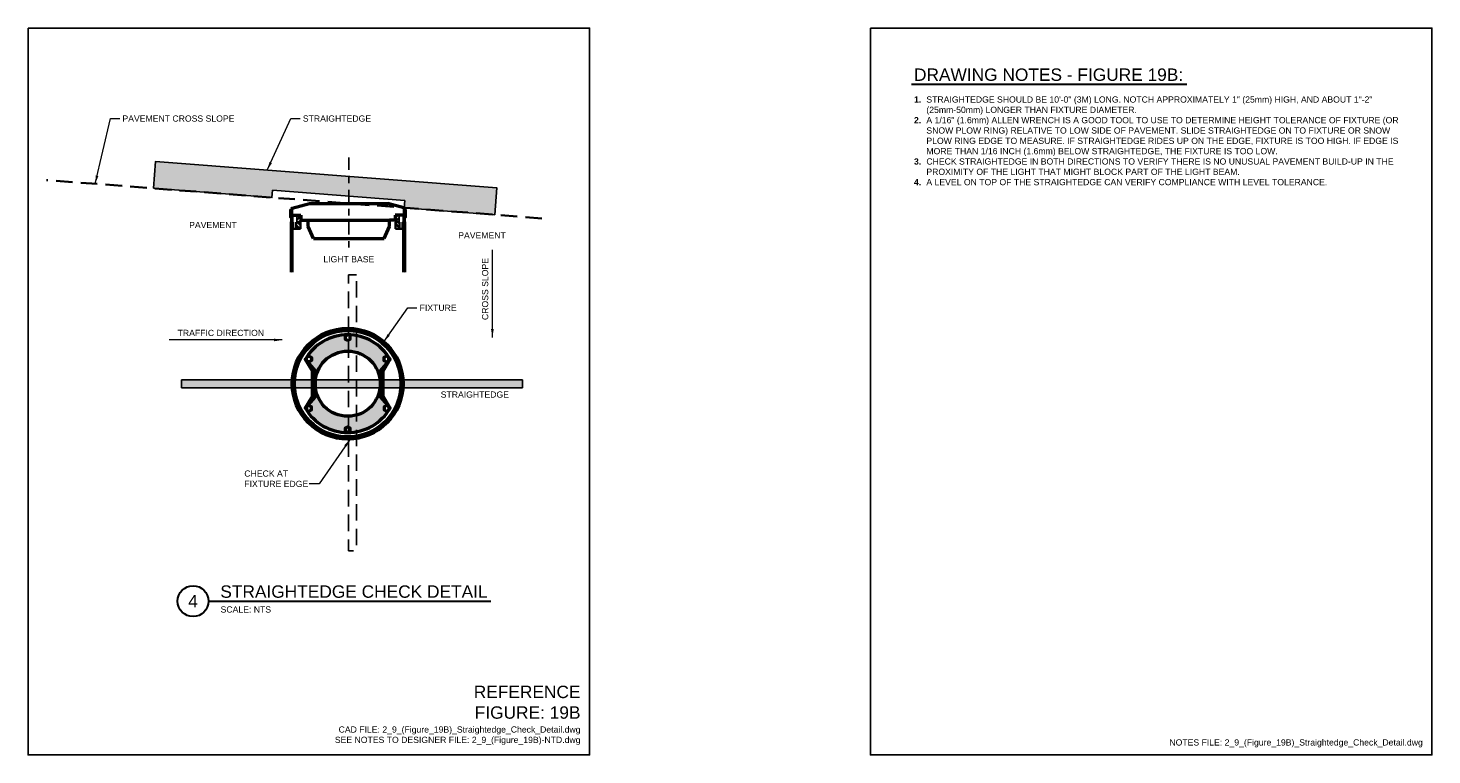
# Model space of a CAD drawing. Header units: inches. Extents: x 0 to 21.3, y 0 to 11.
import ezdxf
from ezdxf.enums import TextEntityAlignment as Align

# ---------------------------------------------------------------- set-up
doc = ezdxf.new("R2010")
doc.units = ezdxf.units.IN
doc.header["$LTSCALE"] = 0.5
doc.header["$MEASUREMENT"] = 0
doc.linetypes.add('CENTER2', pattern=[1.125, 0.75, -0.125, 0.125, -0.125])
doc.linetypes.add('DASHED', pattern=[0.75, 0.5, -0.25])
doc.layers.get('0').update_dxf_attribs({"linetype": 'CONTINUOUS', "lineweight": 35})
for name, color, linetype, lineweight in [('E-AFLD-LITE-RUNW', 203, 'CONTINUOUS', 50), ('G-ANNO-PATT', 252, 'CONTINUOUS', 18), ('G-ANNO-RDME', 5, 'CONTINUOUS', 18), ('G-ANNO-REDL', 1, 'CONTINUOUS', 25), ('S-FABR-PL~~', 142, 'CONTINUOUS', 35), ('S-JNTS-WTRS', 221, 'CONTINUOUS', 25), ('S-SLAB-EDGE', 41, 'CONTINUOUS', 35)]:
    doc.layers.add(name, color=color, linetype=linetype, lineweight=lineweight)
for name, color, linetype in [('E-DETL-GRPH', 7, 'CONTINUOUS'), ('G-ANNO-TEXT', 7, 'CONTINUOUS'), ('G-ANNO-TEXT @ 1', 7, 'CONTINUOUS'), ('G-ANNO-TTLB', 7, 'CONTINUOUS')]:
    doc.layers.add(name, color=color, linetype=linetype)
doc.styles.add('00-E-TITLE-1_1', font='arial.ttf', dxfattribs={"height": 0.1875})
doc.styles.add('01-E-BLDG-1_1', font='arial.ttf', dxfattribs={"height": 0.09375})
doc.styles.add('Arial', font='arial.ttf')
doc.dimstyles.new('01-E-BLDG-1_1', dxfattribs={"dimtxt": 0.09375, "dimasz": 0.125, "dimexe": 0.0625, "dimexo": 0.0625, "dimgap": 0.0625, "dimtad": 1, "dimdec": 4, "dimzin": 3, "dimdsep": 46, "dimlunit": 4, "dimtxsty": '01-E-BLDG-1_1', "dimcen": 0.0625, "dimclrd": 1, "dimclre": 1, "dimclrt": 256, "dimazin": 0, "dimtfac": 1, "dimtdec": 4, "dimtmove": 1, "dimatfit": 3, "dimfxl": 1, "dimfrac": 2, "dimtolj": 1, "dimtzin": 3, "dimlwd": 0, "dimlwe": 0, "dimarcsym": 0})

# ---------------------------------------------------------------- blocks, each defined once
blk = doc.blocks.new('*U1')
at = {"color": 0, "linetype": 'Continuous', "lineweight": 30}
blk.add_line((0.234, 0), (4.508, 0), dxfattribs=at)
blk.add_circle((0, 0), 0.234, dxfattribs=at)
at = {"color": 0, "style": 'Arial', "flags": 4}
blk.add_attdef('TITLE', text='', height=0.188, dxfattribs=at).set_placement((0.413, -0.004), align=Align.BOTTOM_LEFT)
blk.add_attdef('ID', text='', height=0.188, dxfattribs=at).set_placement((0, 0), align=Align.MIDDLE_CENTER)
blk.add_attdef('SCALE', text='', height=0.0703, dxfattribs=at).set_placement((0.417, -0.079), align=Align.TOP_LEFT)

msp = doc.modelspace()

# ---------------------------------------------------------------- hatches: boundary and pattern name
at = {"layer": 'G-ANNO-PATT', "transparency": 33554661, "extrusion": (0, 0, -1)}
for points in [[(-1.899, 8.575), (-1.931, 8.983), (-7.095, 8.583), (-7.064, 8.175), (-5.693, 8.278), (-5.701, 8.39), (-3.7, 8.545), (-3.692, 8.436)], [(-2.322, 5.557), (-7.486, 5.557), (-7.486, 5.678), (-2.322, 5.678)]]:
    msp.add_hatch(color=256, dxfattribs=at).paths.add_polyline_path(points)
at = {"layer": 'G-ANNO-PATT', "transparency": 33554661}
h = msp.add_hatch(dxfattribs=at)
h.set_pattern_fill('ANSI32', color=256, scale=0.0625, angle=90, style=0)
h.paths.add_polyline_path([(3.961, 8.135), (3.976, 8.135), (3.976, 8.256), (3.961, 8.256)])
h = msp.add_hatch(dxfattribs=at)
h.set_pattern_fill('ANSI32', color=256, scale=0.0625, style=0)
h.paths.add_polyline_path([(3.976, 8.066), (4.006, 8.066), (4.006, 8.17), (3.976, 8.17)])
h = msp.add_hatch(dxfattribs=at)
h.set_pattern_fill('ANSI32', color=256, scale=0.125, style=0)
h.paths.add_polyline_path([(4.066, 8.066), (4.123, 8.066), (4.123, 8.17), (4.066, 8.17)])
h = msp.add_hatch(dxfattribs=at)
h.set_pattern_fill('ANSI32', color=256, scale=0.125, style=0)
h.paths.add_polyline_path([(5.561, 8.066), (5.617, 8.066), (5.617, 8.17), (5.561, 8.17)])
h = msp.add_hatch(dxfattribs=at)
h.set_pattern_fill('ANSI32', color=256, scale=0.0625, angle=90, style=0)
h.paths.add_polyline_path([(5.677, 8.066), (5.707, 8.066), (5.707, 8.17), (5.677, 8.17)])
h = msp.add_hatch(dxfattribs=at)
h.set_pattern_fill('ANSI32', color=256, scale=0.0625, angle=90, style=0)
h.paths.add_polyline_path([(5.707, 8.135), (5.722, 8.135), (5.722, 8.256), (5.707, 8.256)])
h = msp.add_hatch(dxfattribs=at)
h.set_pattern_fill('ANSI32', color=256, scale=0.125, style=0)
h.paths.add_polyline_path([(3.976, 7.304), (4.005, 7.304), (4.005, 8.066), (3.976, 8.066)])
h = msp.add_hatch(dxfattribs=at)
h.set_pattern_fill('ANSI32', color=256, scale=0.125, angle=90, style=0)
h.paths.add_polyline_path([(4.059, 7.961), (4.123, 7.961), (4.123, 8.065), (4.059, 8.065)])
h = msp.add_hatch(dxfattribs=at)
h.set_pattern_fill('ANSI32', color=256, scale=0.125, angle=90, style=0)
h.paths.add_polyline_path([(5.561, 7.961), (5.624, 7.961), (5.624, 8.065), (5.561, 8.065)])
h = msp.add_hatch(dxfattribs=at)
h.set_pattern_fill('ANSI32', color=256, scale=0.125, style=0)
h.set_pattern_definition([(45, (1.701884, -5e-11), (-0.03314563, 0.03314563), []), (45, (1.72398, -5e-11), (-0.03314563, 0.03314563), [])])
h.paths.add_polyline_path([(5.678, 7.304), (5.707, 7.304), (5.707, 7.957), (5.707, 8.066), (5.678, 8.066)])
at = {"layer": 'G-ANNO-PATT'}
h = msp.add_hatch(dxfattribs=at)
h.set_pattern_fill('AR-CONC', color=256, scale=0.03125)
edge = h.paths.add_edge_path()
edge.add_line((5.459, 7.485), (7.475, 7.485))
edge.add_line((7.475, 7.485), (5.459, 7.485))
at = {"layer": 'G-ANNO-PATT', "transparency": 33554661}
h = msp.add_hatch(color=256, dxfattribs=at)
edge = h.paths.add_edge_path()
edge.add_arc((4.838, 5.618), 0.839, 0, 360)
edge = h.paths.add_edge_path(flags=17)
edge.add_arc((4.838, 5.618), 0.806, 0, 360)
h = msp.add_hatch(color=256, dxfattribs=at)
edge = h.paths.add_edge_path()
edge.add_arc((4.838, 5.618), 0.493, 0, 180, ccw=False)
edge.add_line((5.331, 5.618), (5.331, 5.815))
edge.add_line((5.331, 5.815), (5.479, 5.987))
edge.add_arc((4.838, 5.618), 0.74, 29.9521, 90)
edge.add_line((4.838, 6.358), (4.876, 6.336))
edge.add_line((4.876, 6.336), (4.876, 6.292))
edge.add_line((4.876, 6.292), (4.838, 6.271))
edge.add_line((4.838, 6.271), (4.8, 6.292))
edge.add_line((4.8, 6.292), (4.8, 6.336))
edge.add_line((4.8, 6.336), (4.838, 6.358))
edge.add_arc((4.838, 5.618), 0.74, 90, 150.0479)
edge.add_line((4.196, 5.987), (4.345, 5.815))
edge.add_line((4.345, 5.815), (4.345, 5.618))
h.paths.add_polyline_path([(5.425, 5.947), (5.387, 5.969), (5.387, 6.013), (5.425, 6.035), (5.463, 6.013), (5.463, 5.969)], flags=16)
h.paths.add_polyline_path([(4.252, 5.947), (4.214, 5.969), (4.214, 6.013), (4.252, 6.035), (4.289, 6.013), (4.289, 5.969)], flags=16)
edge = h.paths.add_edge_path()
edge.add_arc((4.838, 5.618), 0.493, 180, 360, ccw=False)
edge.add_line((4.345, 5.618), (4.345, 5.421))
edge.add_line((4.345, 5.421), (4.196, 5.248))
edge.add_arc((4.838, 5.618), 0.74, 209.9521, 270)
edge.add_line((4.838, 4.877), (4.8, 4.899))
edge.add_line((4.8, 4.899), (4.8, 4.943))
edge.add_line((4.8, 4.943), (4.838, 4.965))
edge.add_line((4.838, 4.965), (4.876, 4.943))
edge.add_line((4.876, 4.943), (4.876, 4.899))
edge.add_line((4.876, 4.899), (4.838, 4.877))
edge.add_arc((4.838, 5.618), 0.74, 270, 327.7358)
edge.add_line((5.464, 5.222), (5.464, 5.222))
edge.add_line((5.464, 5.222), (5.479, 5.248))
edge.add_line((5.479, 5.248), (5.464, 5.266))
edge.add_line((5.464, 5.266), (5.464, 5.222))
edge.add_line((5.464, 5.222), (5.426, 5.201))
edge.add_line((5.426, 5.201), (5.388, 5.222))
edge.add_line((5.388, 5.222), (5.388, 5.266))
edge.add_line((5.388, 5.266), (5.426, 5.288))
edge.add_line((5.426, 5.288), (5.464, 5.266))
edge.add_line((5.464, 5.266), (5.331, 5.421))
edge.add_line((5.331, 5.421), (5.331, 5.618))
h.paths.add_polyline_path([(4.251, 5.201), (4.213, 5.223), (4.213, 5.267), (4.251, 5.288), (4.289, 5.267), (4.289, 5.223)], flags=16)
at = {"layer": 'G-ANNO-PATT', "transparency": 33554661, "extrusion": (0, 0, -1)}
h = msp.add_hatch(color=256, dxfattribs=at)
h.paths.add_polyline_path([(-4.303, 5.618), (-4.303, 5.806), (-4.196, 5.987), (-4.345, 5.815), (-4.345, 5.618), (-4.345, 5.421), (-4.196, 5.248), (-4.303, 5.429)])
h.paths.add_polyline_path([(-5.373, 5.618), (-5.373, 5.806), (-5.479, 5.987), (-5.331, 5.815), (-5.331, 5.618), (-5.331, 5.421), (-5.479, 5.248), (-5.373, 5.429)])

# ---------------------------------------------------------------- linework, layer by layer
at = {"layer": 'E-AFLD-LITE-RUNW', "linetype": 'Continuous', "transparency": 33554661}
for p, q in [((3.996, 8.273), (4.261, 8.344)), ((4.261, 8.344), (5.448, 8.344)), ((5.688, 8.279), (5.448, 8.344)), ((3.989, 8.264), (3.989, 8.171)), ((3.989, 8.171), (4.128, 8.171)), ((4.128, 8.171), (4.128, 8.093)), ((4.128, 8.093), (4.241, 8.093)), ((4.241, 8.093), (5.469, 8.093)), ((4.241, 7.995), (4.241, 8.093)), ((5.469, 7.995), (5.469, 8.093)), ((5.555, 8.093), (5.469, 8.093)), ((5.694, 8.171), (5.555, 8.171)), ((5.555, 8.171), (5.555, 8.093)), ((5.694, 8.271), (5.694, 8.171)), ((4.322, 7.817), (4.241, 7.995)), ((5.388, 7.817), (5.469, 7.995)), ((4.322, 7.817), (5.388, 7.817))]:
    msp.add_line(p, q, dxfattribs=at)
at = {"layer": 'E-AFLD-LITE-RUNW', "transparency": 33554661, "flags": 128}
for points in [[(4.838, 6.271), (4.876, 6.292), (4.876, 6.336), (4.838, 6.358), (4.8, 6.336), (4.8, 6.292), (4.838, 6.271)], [(4.303, 5.618), (4.303, 5.806), (4.196, 5.987), (4.345, 5.815), (4.345, 5.618), (4.345, 5.421), (4.196, 5.248), (4.303, 5.429), (4.303, 5.618)], [(4.251, 5.947), (4.213, 5.969), (4.213, 6.013), (4.251, 6.035), (4.289, 6.013), (4.289, 5.969), (4.251, 5.947)], [(5.373, 5.618), (5.373, 5.806), (5.479, 5.987), (5.331, 5.815), (5.331, 5.618), (5.331, 5.421), (5.479, 5.248), (5.373, 5.429), (5.373, 5.618)], [(5.425, 5.947), (5.463, 5.969), (5.463, 6.013), (5.425, 6.035), (5.387, 6.013), (5.387, 5.969), (5.425, 5.947)], [(4.251, 5.201), (4.289, 5.223), (4.289, 5.267), (4.251, 5.288), (4.213, 5.267), (4.213, 5.223), (4.251, 5.201)], [(5.426, 5.201), (5.464, 5.222), (5.464, 5.266), (5.426, 5.288), (5.388, 5.266), (5.388, 5.222), (5.426, 5.201)], [(4.838, 4.877), (4.876, 4.899), (4.876, 4.943), (4.838, 4.965), (4.8, 4.943), (4.8, 4.899), (4.838, 4.877)]]:
    msp.add_lwpolyline(points, close=True, dxfattribs=at)
at = {"layer": 'E-AFLD-LITE-RUNW', "transparency": 33554661}
for radius in [0.839, 0.806, 0.493]:
    msp.add_circle((4.838, 5.618), radius, dxfattribs=at)
at = {"layer": 'E-AFLD-LITE-RUNW', "linetype": 'Continuous', "transparency": 33554661}
for centre, radius, start, end in [((3.998, 8.264), 0.00918, 104.9992, 180), ((5.686, 8.271), 0.00876, 0, 75.0012)]:
    msp.add_arc(centre, radius, start, end, dxfattribs=at)
at = {"layer": 'E-AFLD-LITE-RUNW', "transparency": 33554661}
for centre, start, end in [((4.838, 5.618, 0.036), 29.9521, 150.0479), ((4.838, 5.618), 209.9521, 330.0479)]:
    msp.add_arc(centre, 0.74, start, end, dxfattribs=at)
at = {"layer": 'E-DETL-GRPH'}
for p, q in [((2.322, 5.678), (2.322, 5.557)), ((7.486, 5.678), (7.486, 5.557))]:
    msp.add_line(p, q, dxfattribs=at)
at = {"layer": 'E-DETL-GRPH', "transparency": 33554661, "flags": 128}
for points in [[(1.899, 8.575), (1.931, 8.983), (7.095, 8.583), (7.064, 8.175), (5.693, 8.278), (5.701, 8.39), (3.7, 8.545), (3.692, 8.436), (1.899, 8.575)], [(7.486, 5.678), (2.322, 5.678)], [(2.322, 5.557), (7.486, 5.557)]]:
    msp.add_lwpolyline(points, dxfattribs=at)
at = {"layer": 'E-DETL-GRPH', "linetype": 'DASHED', "transparency": 33554661, "flags": 128}
msp.add_lwpolyline([(4.97, 7.266), (4.849, 7.266), (4.849, 3.09), (4.97, 3.09), (4.97, 7.266)], dxfattribs=at)
at = {"layer": 'G-ANNO-REDL', "linetype": 'CENTER2', "ltscale": 0.5, "transparency": 33554661, "elevation": 0.036, "flags": 128}
msp.add_lwpolyline([(4.855, 9.04), (4.855, 7.654)], dxfattribs=at)
at = {"layer": 'G-ANNO-TEXT', "linetype": 'Continuous', "lineweight": 30}
msp.add_line((13.371, 10.149), (17.539, 10.149), dxfattribs=at)
at = {"layer": 'G-ANNO-TTLB', "transparency": 33554661, "flags": 128}
msp.add_lwpolyline([(0, 11), (8.5, 11), (8.5, 0), (0, 0), (0, 11)], close=True, dxfattribs=at)
at = {"layer": 'G-ANNO-TTLB'}
msp.add_lwpolyline([(12.75, 11), (21.25, 11), (21.25, 0), (12.75, 0)], close=True, dxfattribs=at)
at = {"layer": 'S-FABR-PL~~', "transparency": 33554661}
for p, q in [((3.976, 8.066, 0.036), (3.976, 7.304, 0.036)), ((4.005, 8.066, 0.036), (3.976, 8.066, 0.036)), ((4.005, 7.304, 0.036), (4.005, 8.066, 0.036)), ((4.013, 8.065, 0.036), (4.005, 8.065, 0.036)), ((4.005, 7.961, 0.036), (4.013, 7.961, 0.036)), ((4.013, 8.065, 0.036), (4.013, 7.961, 0.036)), ((4.013, 7.961, 0.036), (4.059, 7.961, 0.036)), ((4.059, 8.065, 0.036), (4.059, 7.961, 0.036)), ((4.059, 8.065, 0.036), (4.123, 8.065, 0.036)), ((4.059, 7.961, 0.036), (4.123, 7.961, 0.036)), ((4.123, 7.961, 0.036), (4.123, 8.065, 0.036)), ((5.561, 8.065, 0.036), (5.624, 8.065, 0.036)), ((5.561, 7.961, 0.036), (5.561, 8.065, 0.036)), ((5.561, 7.961, 0.036), (5.624, 7.961, 0.036)), ((5.624, 8.065, 0.036), (5.624, 7.961, 0.036)), ((5.624, 7.961, 0.036), (5.67, 7.961, 0.036)), ((5.67, 8.065, 0.036), (5.67, 7.961, 0.036)), ((5.67, 8.065, 0.036), (5.678, 8.065, 0.036)), ((5.67, 7.961, 0.036), (5.678, 7.961, 0.036)), ((5.707, 8.066, 0.036), (5.678, 8.066, 0.036)), ((5.678, 8.066, 0.036), (5.678, 7.304, 0.036)), ((5.707, 7.304, 0.036), (5.707, 8.066, 0.036))]:
    msp.add_line(p, q, dxfattribs=at)
at = {"layer": 'S-JNTS-WTRS', "transparency": 33554661}
for p, q in [((3.961, 8.135), (3.961, 8.256)), ((3.961, 8.256, 0.036), (3.976, 8.256, 0.036)), ((3.961, 8.135, 0.036), (3.976, 8.135, 0.036)), ((3.976, 8.066), (3.976, 8.256)), ((3.976, 8.17), (4.006, 8.17)), ((4.006, 8.066), (4.006, 8.17)), ((5.561, 8.17, 0.036), (5.617, 8.17, 0.036)), ((5.561, 8.17, 0.036), (5.561, 8.066, 0.036)), ((5.617, 8.066, 0.036), (5.617, 8.17, 0.036)), ((5.617, 8.17, 0.036), (5.677, 8.17, 0.036)), ((5.677, 8.066, 0.036), (5.677, 8.17, 0.036)), ((5.677, 8.17, 0.036), (5.707, 8.17, 0.036)), ((5.707, 8.066, 0.036), (5.707, 8.256, 0.036)), ((5.707, 8.256, 0.036), (5.722, 8.256, 0.036)), ((5.722, 8.135, 0.036), (5.707, 8.135, 0.036)), ((5.722, 8.135, 0.036), (5.722, 8.256, 0.036)), ((3.976, 8.066), (4.006, 8.066)), ((4.066, 8.066), (4.123, 8.066)), ((5.561, 8.066, 0.036), (5.617, 8.066, 0.036)), ((5.677, 8.066, 0.036), (5.707, 8.066, 0.036))]:
    msp.add_line(p, q, dxfattribs=at)
at = {"layer": 'S-JNTS-WTRS', "linetype": 'Continuous', "transparency": 33554661}
for p, q in [((4.006, 8.17), (4.066, 8.17)), ((4.066, 8.066), (4.066, 8.17)), ((4.066, 8.17), (4.123, 8.17)), ((4.123, 8.17, 0.036), (4.123, 8.066, 0.036))]:
    msp.add_line(p, q, dxfattribs=at)
at = {"layer": 'S-JNTS-WTRS', "transparency": 33554661, "flags": 128}
msp.add_lwpolyline([(3.976, 8.135), (3.961, 8.135), (3.976, 8.12), (3.976, 8.135)], close=True, dxfattribs=at)
at = {"layer": 'S-JNTS-WTRS', "transparency": 33554661, "elevation": 0.036, "flags": 128}
msp.add_lwpolyline([(5.707, 8.135), (5.722, 8.135), (5.707, 8.12), (5.707, 8.135)], close=True, dxfattribs=at)
at = {"layer": 'S-SLAB-EDGE', "linetype": 'DASHED', "transparency": 33554661, "flags": 128}
msp.add_lwpolyline([(7.778, 8.12), (0.277, 8.7)], dxfattribs=at)

# ---------------------------------------------------------------- block references
at = {"layer": 'G-ANNO-TEXT @ 1'}
ref = msp.add_blockref('*U1', (2.497, 2.327), dxfattribs=at)
ref.add_attrib('SCALE', 'SCALE: NTS', dxfattribs={"layer": '0', "color": 0, "height": 0.0938, "style": '01-E-BLDG-1_1'}).set_placement((2.914, 2.248), align=Align.TOP_LEFT)
ref.add_attrib('TITLE', 'STRAIGHTEDGE CHECK DETAIL', dxfattribs={"layer": '0', "color": 0, "height": 0.1875, "style": 'Arial'}).set_placement((2.91, 2.322), align=Align.BOTTOM_LEFT)
ref.add_attrib('ID', '4', dxfattribs={"layer": '0', "color": 0, "height": 0.188, "style": 'Arial'}).set_placement((2.497, 2.327), align=Align.MIDDLE_CENTER)

# ---------------------------------------------------------------- texts
at = {"layer": 'G-ANNO-RDME', "attachment_point": 9, "rotation": 0}
for s, insert, char_height, width, style in [('REFERENCE FIGURE: 19B', (8.362, 0.545), 0.1875, 1.66014, '00-E-TITLE-1_1'), ('CAD FILE: 2_9_(Figure_19B)_Straightedge_Check_Detail.dwg\\PSEE NOTES TO DESIGNER FILE: 2_9_(Figure_19B)-NTD.dwg', (8.362, 0.153), 0.09375, 4.60003, '01-E-BLDG-1_1')]:
    msp.add_mtext(s, dxfattribs=dict(at, insert=insert, char_height=char_height, width=width, style=style))
at = {"layer": 'G-ANNO-RDME', "insert": (21.112, 0.114), "char_height": 0.09375, "width": 7.02645, "attachment_point": 9, "style": '01-E-BLDG-1_1'}
msp.add_mtext('NOTES FILE: 2_9_(Figure_19B)_Straightedge_Check_Detail.dwg', dxfattribs=at)
at = {"layer": 'G-ANNO-TEXT', "style": '00-E-TITLE-1_1'}
msp.add_text('DRAWING NOTES - FIGURE 19B:', height=0.1875, dxfattribs=at).set_placement((13.41, 10.145), align=Align.BOTTOM_LEFT)
at = {"layer": 'G-ANNO-TEXT', "insert": (13.41, 9.966), "char_height": 0.09375, "width": 7.42379, "attachment_point": 1, "style": '01-E-BLDG-1_1'}
msp.add_mtext('\\pi-0.1875,l0.1875,t0.1875;{\\fArial|b1|i0|c0|p34;1.^I}STRAIGHTEDGE SHOULD BE 10\'-0" (3M) LONG. NOTCH APPROXIMATELY 1" (25mm) HIGH, AND ABOUT 1"-2" \\P\\pi0,t0.09375,0.1875;(25mm-50mm) LONGER THAN FIXTURE DIAMETER.\\P\\pi-0.1875,t0.1875;{\\fArial|b1|i0|c0|p34;2.^I}A 1/16" (1.6mm) ALLEN WRENCH IS A GOOD TOOL TO USE TO DETERMINE HEIGHT TOLERANCE OF FIXTURE (OR \\P\\pi0,t0.09375,0.1875;SNOW PLOW RING) RELATIVE TO LOW SIDE OF PAVEMENT. SLIDE STRAIGHTEDGE ON TO FIXTURE OR SNOW \\PPLOW RING EDGE TO MEASURE. IF STRAIGHTEDGE RIDES UP ON THE EDGE, FIXTURE IS TOO HIGH. IF EDGE IS \\PMORE THAN 1/16 INCH (1.6mm) BELOW STRAIGHTEDGE, THE FIXTURE IS TOO LOW.\\P\\pi-0.1875,t0.1875;{\\fArial|b1|i0|c0|p34;3.^I}CHECK STRAIGHTEDGE IN BOTH DIRECTIONS TO VERIFY THERE IS NO UNUSUAL PAVEMENT BUILD-UP IN THE \\P\\pi0,t0.09375,0.1875;PROXIMITY OF THE LIGHT THAT MIGHT BLOCK PART OF THE LIGHT BEAM.\\P\\pi-0.1875,t0.1875;{\\fArial|b1|i0|c0|p34;4.^I}A LEVEL ON TOP OF THE STRAIGHTEDGE CAN VERIFY COMPLIANCE WITH LEVEL TOLERANCE.', dxfattribs=at)
at = {"layer": 'G-ANNO-TEXT', "char_height": 0.09375, "style": '01-E-BLDG-1_1'}
for s, insert, width, attachment_point, rotation in [('\\A1;PAVEMENT CROSS SLOPE', (1.428, 9.678), 2.21897, 1, 360), ('\\A1;STRAIGHTEDGE', (4.159, 9.678), 2.21897, 1, 360), ('\\A1;PAVEMENT', (2.438, 8.067), 0.7478, 1, 360), ('\\A1;PAVEMENT', (6.511, 7.911), 0.7478, 1, 360), ('\\A1;LIGHT BASE', (4.855, 7.501), 0.77603, 5, 360), ('\\A1;CROSS SLOPE', (6.919, 7.051), 1.51169, 5, 90), ('\\A1;FIXTURE', (5.927, 6.813), 2.21897, 1, 360), ('\\A1;TRAFFIC DIRECTION', (2.918, 6.386), 1.51169, 5, 360), ('\\A1;STRAIGHTEDGE', (6.246, 5.501), 2.21897, 1, 360), ('\\A1;CHECK AT FIXTURE EDGE', (3.273, 4.305), 1.08137, 1, 360)]:
    msp.add_mtext(s, dxfattribs=dict(at, insert=insert, width=width, attachment_point=attachment_point, rotation=rotation))

# ---------------------------------------------------------------- leaders
at = {"layer": 'G-ANNO-TEXT'}
for points in [[(1.016, 8.643), (1.248, 9.63), (1.388, 9.63)], [(3.621, 8.852), (3.979, 9.63), (4.118, 9.63)], [(7.028, 6.319), (7.028, 7.644)], [(5.385, 6.254), (5.748, 6.765), (5.887, 6.765)], [(3.846, 6.28), (2.135, 6.28)], [(4.875, 4.779), (4.406, 4.102), (4.255, 4.102)]]:
    msp.add_leader(points, dimstyle='01-E-BLDG-1_1', dxfattribs=at)

doc.saveas('drawing.dxf')
